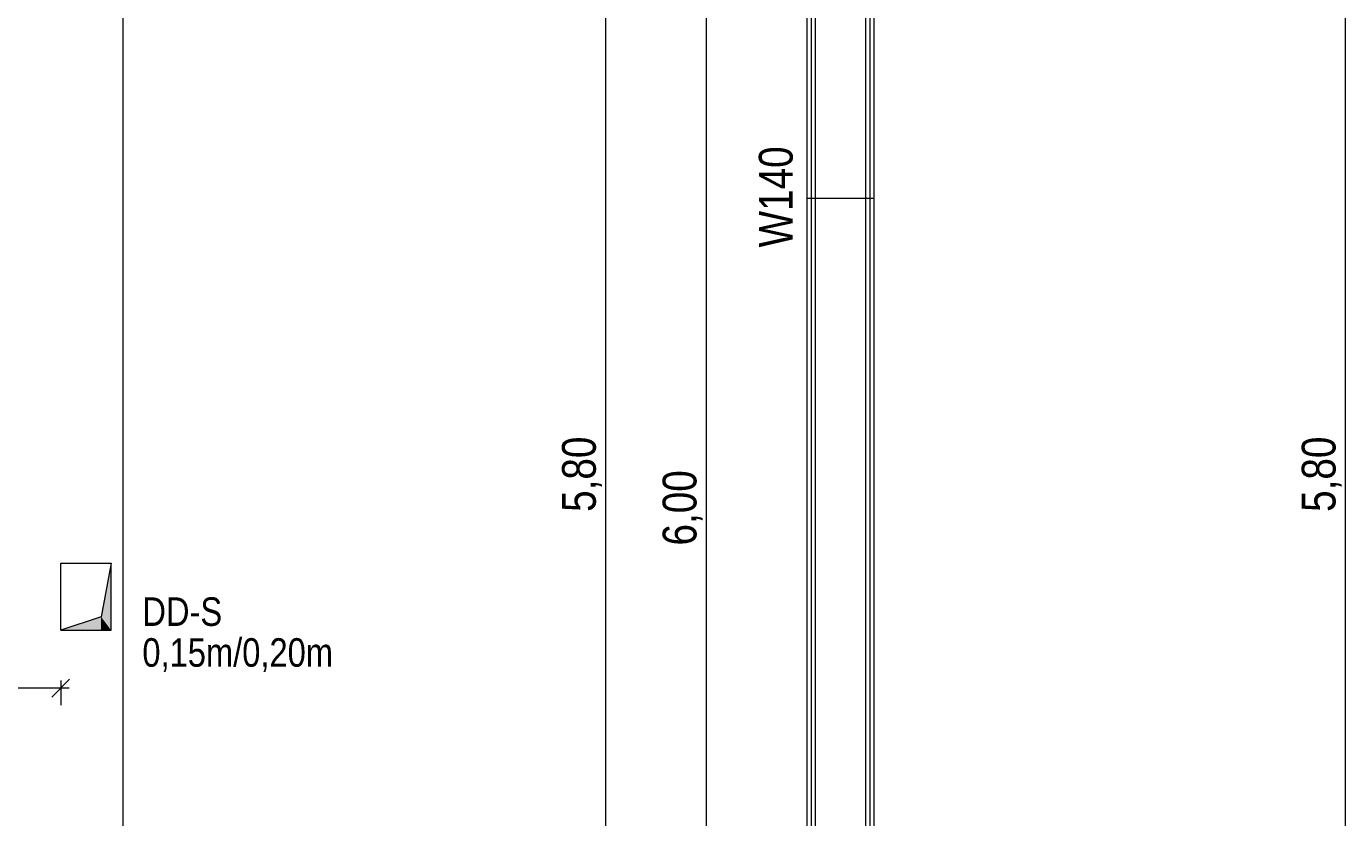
# Model space of a CAD drawing. Extents: x -620 to 300, y 62 to 1162.
# Tile 83 of 93: x -297 to -218, y 697 to 744. Entities that reach past the tile are written whole.
import ezdxf
from ezdxf.lldxf.tags import DXFTag

# ---------------------------------------------------------------- set-up
doc = ezdxf.new("R2010")
doc.units = 0
doc.layers.get('0').update_dxf_attribs({"lineweight": 13})
for name, color, linetype, lineweight, true_color in [('00 -Bauelemente -Dämmung innen', 7, 'Continuous', 9, 0xff7fe6), ('00 -Bauelemente -Gipskarton', 7, 'Continuous', 9, 0xff7fe6), ('30 -34 Innenwände- 2 nichttragend', 7, 'Continuous', 18, 0xff7fe6), ('30 -35 Decken- 11 Durchbruch', 5, 'Continuous', 15, 0x0000ff), ('70 -76 Bemaßung- 2 Allgemein', 9, 'Continuous', 5, 0x808080)]:
    doc.layers.add(name, color=color, linetype=linetype, lineweight=lineweight, true_color=true_color)
doc.layers.add('70 -71 Achsen- 1 Gebäudeachsen', color=7, linetype='STRICHPUNKT2-A06G94JT8I', lineweight=18)
doc.layers.add('70 -75 Raumstempel- 3 Wandstempel', color=7, linetype='Continuous', lineweight=50)
doc.styles.get("Standard").update_dxf_attribs({"font": 'ARIALN.TTF'})
tags = doc.linetypes.add('STRICHPUNKT2-A06G94JT8I', pattern=[12.7, 6.35, -3.175, 0, -3.175]).pattern_tags.tags
tags[10:11] = [DXFTag(74, 4), DXFTag(75, 0), DXFTag(340, '0'), DXFTag(46, 0.0), DXFTag(50, 0.0), DXFTag(44, 0.0), DXFTag(45, 0.0)]
tags[8:9] = [DXFTag(74, 4), DXFTag(75, 0), DXFTag(340, '0'), DXFTag(46, 0.0), DXFTag(50, 0.0), DXFTag(44, 0.0), DXFTag(45, 0.0)]
tags[6:7] = [DXFTag(74, 4), DXFTag(75, 0), DXFTag(340, '0'), DXFTag(46, 0.0), DXFTag(50, 0.0), DXFTag(44, 0.0), DXFTag(45, 0.0)]
tags[4:5] = [DXFTag(74, 4), DXFTag(75, 0), DXFTag(340, '0'), DXFTag(46, 0.0), DXFTag(50, 0.0), DXFTag(44, 0.0), DXFTag(45, 0.0)]

# ---------------------------------------------------------------- blocks, each defined once
blk = doc.blocks.new('Referenz-A06G94JV8I')
at = {"layer": '00 -Bauelemente -Dämmung innen', "color": 0, "linetype": 'Continuous', "lineweight": -2, "ltscale": 0.13}
for p, q in [((-249.877, 655.814), (-249.877, 775.814)), ((-246.877, 658.814), (-246.877, 775.814))]:
    blk.add_line(p, q, dxfattribs=at)
at = {"layer": '00 -Bauelemente -Gipskarton', "color": 0, "linetype": 'Continuous', "lineweight": -2, "ltscale": 0.13}
for p, q in [((-250.127, 655.564), (-250.127, 775.564)), ((-249.877, 655.814), (-249.877, 775.814)), ((-246.877, 658.814), (-246.877, 775.814)), ((-246.627, 659.064), (-246.627, 775.564)), ((-250.377, 655.314), (-250.377, 775.314)), ((-246.377, 659.314), (-246.377, 775.314))]:
    blk.add_line(p, q, dxfattribs=at)
at = {"layer": '30 -34 Innenwände- 2 nichttragend', "color": 0, "linetype": 'Continuous', "lineweight": -2, "ltscale": 0.13}
for p, q in [((-250.377, 655.314), (-250.377, 775.314)), ((-246.377, 659.314), (-246.377, 775.314))]:
    blk.add_line(p, q, dxfattribs=at)
at = {"layer": '30 -35 Decken- 11 Durchbruch', "color": 0, "linetype": 'Continuous', "lineweight": -2, "ltscale": 0.13}
for p, q in [((-294.877, 708.114), (-294.877, 712.114)), ((-294.877, 712.114), (-291.877, 712.114)), ((-291.877, 712.114), (-292.477, 708.914)), ((-291.877, 708.114), (-291.877, 712.114)), ((-292.477, 708.914), (-294.877, 708.114)), ((-294.877, 708.114), (-291.877, 708.114))]:
    blk.add_line(p, q, dxfattribs=at)
at = {"layer": '30 -35 Decken- 11 Durchbruch', "color": 0, "lineweight": -2}
for points in [[(-291.877, 708.114), (-292.477, 708.914), (-291.877, 712.114)], [(-292.477, 708.114), (-294.877, 708.114), (-292.477, 708.914)], [(-292.477, 708.114), (-292.477, 708.914), (-291.877, 708.114)]]:
    blk.add_solid(points, dxfattribs=at)
at = {"layer": '70 -71 Achsen- 1 Gebäudeachsen', "color": 0, "linetype": 'STRICHPUNKT2-A06G94JT8I', "lineweight": -2, "ltscale": 0.13}
blk.add_line((-291.177, 1084.554), (-291.177, 85.114), dxfattribs=at)
at = {"layer": '70 -75 Raumstempel- 3 Wandstempel', "color": 0, "linetype": 'Continuous', "lineweight": -2, "ltscale": 0.13}
blk.add_line((-250.377, 733.881), (-246.377, 733.881), dxfattribs=at)
at = {"layer": '70 -76 Bemaßung- 2 Allgemein', "color": 0, "linetype": 'Continuous', "lineweight": -2, "ltscale": 0.13}
for p, q in [((-262.377, 660.374), (-262.377, 774.253)), ((-256.377, 656.374), (-256.377, 774.253)), ((-218.277, 660.374), (-218.277, 774.253)), ((-294.347, 705.185), (-295.408, 704.124)), ((-294.877, 705.114), (-294.877, 703.654)), ((-295.938, 704.654), (-452.617, 704.654)), ((-294.377, 704.654), (-295.938, 704.654))]:
    blk.add_line(p, q, dxfattribs=at)
at = {"layer": '30 -35 Decken- 11 Durchbruch', "color": 0, "linetype": 'Continuous', "lineweight": -2, "ltscale": 0.13, "char_height": 1.7, "attachment_point": 1}
for s, insert in [('{\\fArial Narrow;DD-S}', (-290.011, 710.072)), ('{\\fArial Narrow;0,15m/0,20m}', (-290.011, 707.636))]:
    blk.add_mtext(s, dxfattribs=dict(at, insert=insert))
at = {"layer": '30 -35 Decken- 11 Durchbruch', "color": 0, "linetype": 'ByBlock', "lineweight": -2, "ltscale": 0.13, "insert": (-294.877, 705.512), "char_height": 0.0036, "attachment_point": 1}
for s in ['{\\fArial Narrow;prm0_type}', '{\\fArial Narrow;prm0_name}', '{\\fArial Narrow;prm3_type}', '{\\fArial Narrow;prm6_type}', '{\\fArial Narrow;instanceID}', '{\\fArial Narrow;prm1_name}', '{\\fArial Narrow;prm2_type}', '{\\fArial Narrow;prm6_value}', '{\\fArial Narrow;prm7_type}', '{\\fArial Narrow;prm0_value}', '{\\fArial Narrow;prm2_value}', '{\\fArial Narrow;prm3_name}', '{\\fArial Narrow;prm4_name}', '{\\fArial Narrow;prm4_type}', '{\\fArial Narrow;prm5_type}', '{\\fArial Narrow;prm3_value}', '{\\fArial Narrow;prm4_value}', '{\\fArial Narrow;IFC_UUID}', '{\\fArial Narrow;prm5_name}', '{\\fArial Narrow;prm5_value}', '{\\fArial Narrow;prm1_value}', '{\\fArial Narrow;prm6_name}', '{\\fArial Narrow;prm2_name}', '{\\fArial Narrow;prm1_type}', '{\\fArial Narrow;prm7_name}', '{\\fArial Narrow;prm7_value}']:
    blk.add_mtext(s, dxfattribs=at)
at = {"layer": '70 -75 Raumstempel- 3 Wandstempel', "color": 0, "linetype": 'Continuous', "lineweight": -2, "ltscale": 0.13, "insert": (-253.256, 730.939), "char_height": 2.01377, "attachment_point": 1, "rotation": 90}
blk.add_mtext('{\\fArial Narrow;W140}', dxfattribs=at)
at = {"layer": '70 -76 Bemaßung- 2 Allgemein', "color": 0, "linetype": 'Continuous', "lineweight": -2, "ltscale": 0.13, "char_height": 2.01377, "attachment_point": 1, "rotation": 90}
for s, insert in [('{\\fArial Narrow;5,80}', (-264.993, 715.169)), ('{\\fArial Narrow;5,80}', (-220.893, 715.169)), ('{\\fArial Narrow;6,00}', (-258.993, 713.163))]:
    blk.add_mtext(s, dxfattribs=dict(at, insert=insert))

msp = doc.modelspace()

# ---------------------------------------------------------------- block references
at = {"color": 8, "lineweight": 13, "ltscale": 0.13, "true_color": 0x808080}
msp.add_blockref('Referenz-A06G94JV8I', (0, 0), dxfattribs=at)

doc.saveas('drawing.dxf')
